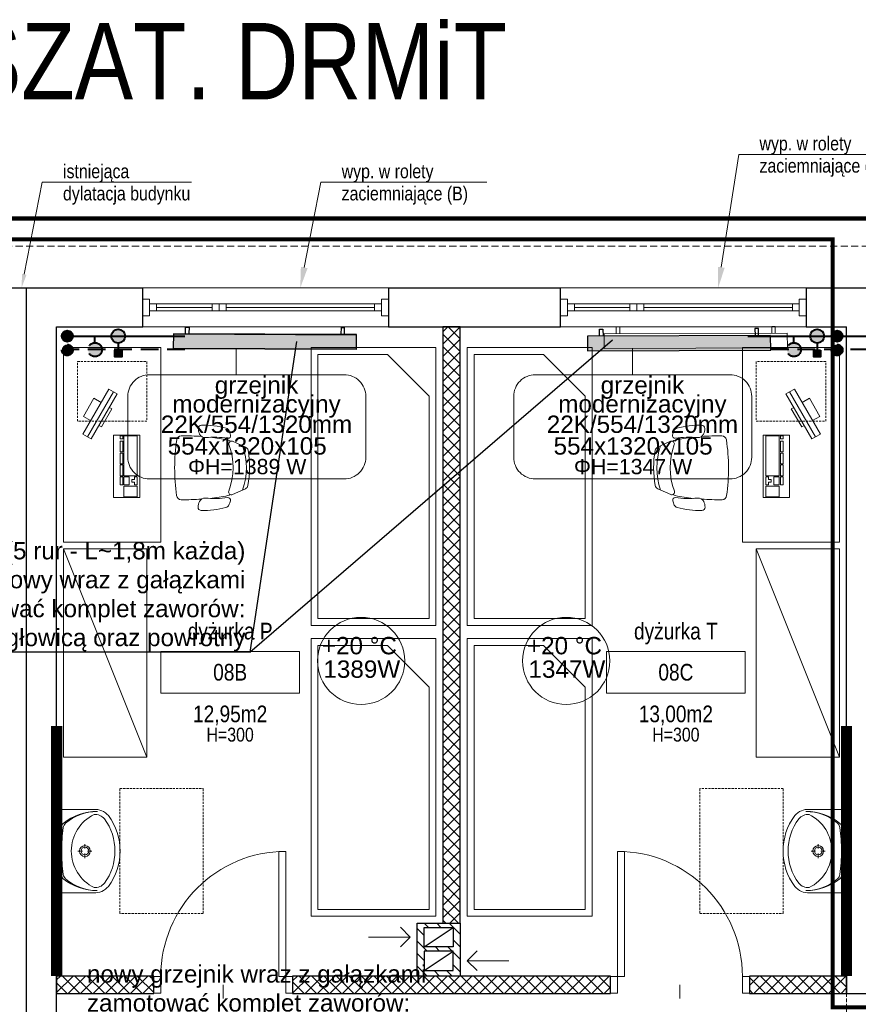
# Model space of a CAD drawing. Header units: millimetres. Extents: x 58673 to 77132, y 78327 to 116111.
# Tile 38 of 61: x 69257 to 69861, y 91465 to 92174. Entities that reach past the tile are written whole.
import ezdxf
from ezdxf import colors
from ezdxf.entities.mleader import LeaderData, LeaderLine
from ezdxf.enums import TextEntityAlignment as Align
from ezdxf.lldxf.tags import DXFTag
from ezdxf.math import Vec2, Vec3

# ---------------------------------------------------------------- set-up
doc = ezdxf.new("R2010")
doc.units = ezdxf.units.MM
doc.header["$MEASUREMENT"] = 0
for name, pattern in [('_xref_ACAD-LSN_dyspozytornia_PW_rzuty_14$0$DASHED', [19.05, 12.7, -6.35]), ('_xref_ACAD-LSN_dyspozytornia_PW_rzuty_14$0$HIDDEN2', [4.7625, 3.175, -1.5875]), ('DASHED', [19.05, 12.7, -6.35])]:
    doc.linetypes.add(name, pattern=pattern)
doc.layers.get('0').update_dxf_attribs({"lineweight": 9})
doc.layers.get('Defpoints').update_dxf_attribs({"lineweight": 9})
for name, color, linetype, lineweight in [('_xref_ACAD-LSN_dyspozytornia_PW_rzuty_14$0$A drzwi płytowe', 250, 'Continuous', 9), ('_xref_ACAD-LSN_dyspozytornia_PW_rzuty_14$0$A hatch', 250, 'Continuous', 5), ('_xref_ACAD-LSN_dyspozytornia_PW_rzuty_14$0$A hatch ściany', 250, 'Continuous', 9), ('_xref_ACAD-LSN_dyspozytornia_PW_rzuty_14$0$A okna wyposazenie', 250, 'Continuous', 9), ('_xref_ACAD-LSN_dyspozytornia_PW_rzuty_14$0$A okna zewnetrzne', 250, 'Continuous', 9), ('_xref_ACAD-LSN_dyspozytornia_PW_rzuty_14$0$A opis', 250, 'Continuous', 13), ('_xref_ACAD-LSN_dyspozytornia_PW_rzuty_14$0$A opis pom', 250, 'Continuous', 9), ('_xref_ACAD-LSN_dyspozytornia_PW_rzuty_14$0$A opis pom pow', 250, 'Continuous', 9), ('_xref_ACAD-LSN_dyspozytornia_PW_rzuty_14$0$A opis technologia', 250, 'Continuous', 13), ('_xref_ACAD-LSN_dyspozytornia_PW_rzuty_14$0$A widok wyżej', 250, '_xref_ACAD-LSN_dyspozytornia_PW_rzuty_14$0$DASHED', 9), ('_xref_ACAD-LSN_dyspozytornia_PW_rzuty_14$0$A wyposazenie meblowe', 250, 'Continuous', 9), ('_xref_ACAD-LSN_dyspozytornia_PW_rzuty_14$0$A wyposazenie sanitarne', 250, 'Continuous', 9), ('_xref_ACAD-LSN_dyspozytornia_PW_rzuty_14$0$A zakres', 250, 'Continuous', 13), ('_xref_ACAD-LSN_dyspozytornia_PW_rzuty_14$0$A-Wall', 250, 'Continuous', 25), ('_xref_ACAD-LSN_dyspozytornia_PW_rzuty_14$0$IS grzejniki', 8, 'Continuous', 9), ('_xref_ACAD-LSN_dyspozytornia_PW_rzuty_14$0$IS wentylacja kratki projektowane', 250, 'Continuous', 9), ('FL_co_powrót', 5, 'DASHED', 40), ('FL_co_zasilanie', 1, 'Continuous', 40), ('FL_opis_co', 7, 'Continuous', 25), ('xref', 8, 'Continuous', 9)]:
    doc.layers.add(name, color=color, linetype=linetype, lineweight=lineweight)
doc.layers.add('_xref_ACAD-LSN_dyspozytornia_PW_rzuty_14$0$A fartuchy', color=250, linetype='_xref_ACAD-LSN_dyspozytornia_PW_rzuty_14$0$HIDDEN2', lineweight=18, transparency=0.3)
doc.layers.add('IS_Grzejnik_etykieta', color=7, linetype='Continuous', lineweight=5, true_color=0x000000)
doc.layers.add('IS_Room (Automatic)', color=7, linetype='Continuous', lineweight=5, true_color=0x000000)
doc.layers.add('IS_Grzejniki_Plan_rzut', color=7, linetype='SOLID', true_color=0x000000)
doc.styles.add('_xref_ACAD-LSN_dyspozytornia_PW_rzuty_14$0$Standard', font='ARIALN.TTF')
doc.styles.add('_xref_ACAD-LSN_dyspozytornia_PW_rzuty_14$0$STYL ASA', font='ARIALN.TTF')
doc.styles.add('Arial_____', font='arial.ttf')
doc.styles.get("Standard").update_dxf_attribs({"font": 'arial.ttf'})
tags = doc.linetypes.add('SOLID', pattern=[10, 10, 0]).pattern_tags.tags
tags[6:7] = [DXFTag(74, 4), DXFTag(75, 0), DXFTag(340, '0'), DXFTag(46, 0.0), DXFTag(50, 0.0), DXFTag(44, 0.0), DXFTag(45, 0.0)]
tags[4:5] = [DXFTag(74, 4), DXFTag(75, 0), DXFTag(340, '0'), DXFTag(46, 0.0), DXFTag(50, 0.0), DXFTag(44, 0.0), DXFTag(45, 0.0)]
doc.dimstyles.get("Standard").update_dxf_attribs({"dimtxt": 0.18, "dimasz": 0.18, "dimexe": 0.18, "dimexo": 0.0625, "dimgap": 0.09, "dimtad": 0, "dimtih": 1, "dimtoh": 1, "dimdec": 4, "dimzin": 0, "dimdsep": 46, "dimtxsty": 'Standard', "dimcen": 0.09, "dimadec": 0, "dimazin": 0, "dimtfac": 1, "dimtdec": 4, "dimtofl": 0, "dimtmove": 0, "dimatfit": 3, "dimfxl": 1, "dimtolj": 1, "dimtzin": 0, "dimarcsym": 0})

# ---------------------------------------------------------------- blocks, each defined once
blk = doc.blocks.new('_xref_ACAD-LSN_dyspozytornia_PW_rzuty_14$0$szafa')
at = {"color": 0, "linetype": 'ByBlock', "lineweight": -2, "ltscale": 0.5}
blk.add_lwpolyline([(-0.5, -0.5), (0.5, -0.5), (0.5, 0.5), (-0.5, 0.5)], close=True, dxfattribs=at)
blk.add_lwpolyline([(-0.5, 0.5), (0.5, -0.5)], dxfattribs=at)
blk = doc.blocks.new('_xref_ACAD-LSN_dyspozytornia_PW_rzuty_14$0$A$C5AF85C83')
for points in [[(-9, -18.7), (-5, -18.7), (-5, 18.7), (-9, 18.7)], [(-5, -18.7), (-2, -18.7), (-2, 18.7), (-5, 18.7)]]:
    blk.add_lwpolyline(points, close=True)
for points in [[(-9, 7.5), (-15, 7.5), (-15, -7.5), (-9, -7.5)], [(-2, -7.5), (0, -7.5), (0, 7.5), (-2, 7.5)]]:
    blk.add_lwpolyline(points)
blk = doc.blocks.new('_xref_ACAD-LSN_dyspozytornia_PW_rzuty_14$0$kbd')
for points in [[(-22.5, 19), (22.5, 19), (22.5, 0), (-22.5, 0)], [(-21.9, 14.25), (-19.9, 14.25), (-19.9, 12.35), (-21.9, 12.35)], [(-18.1, 14.25), (-10.4, 14.25), (-10.4, 12.35), (-18.1, 12.35)], [(-9.55, 14.25), (-1.85, 14.25), (-1.85, 12.35), (-9.55, 12.35)], [(-1, 14.25), (6.7, 14.25), (6.7, 12.35), (-1, 12.35)], [(7.55, 12.35), (13.35, 12.35), (13.35, 14.25), (7.55, 14.25)], [(-21.9, 2), (6.7, 2), (6.7, 11.5), (-21.9, 11.5)], [(7.55, 7.7), (13.35, 7.7), (13.35, 11.5), (7.55, 11.5)], [(14.2, 2), (21.9, 2), (21.9, 11.5), (14.2, 11.5)], [(13.35, 3.9), (11.45, 3.9), (11.45, 5.8), (9.45, 5.8), (9.45, 3.9), (7.55, 3.9), (7.55, 2), (13.35, 2)]]:
    blk.add_lwpolyline(points, close=True)
blk = doc.blocks.new('_xref_ACAD-LSN_dyspozytornia_PW_rzuty_14$0$komputer')
at = {"rotation": 299.9999999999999}
blk.add_blockref('_xref_ACAD-LSN_dyspozytornia_PW_rzuty_14$0$A$C5AF85C83', (-19.5, 39), dxfattribs=at)
blk.add_blockref('_xref_ACAD-LSN_dyspozytornia_PW_rzuty_14$0$kbd', (15.5, 15))
blk = doc.blocks.new('_xref_ACAD-LSN_dyspozytornia_PW_rzuty_14$0$fotel biurowy')
for points in [[(-19.2, 41.72), (-14.99, 51.04, -0.247002), (-12.71, 52.82, -0.090114), (12.71, 52.82, -0.247002), (14.99, 51.04), (19.2, 41.72, -0.665339), (16.75, 39.08, 0.178272), (-16.75, 39.08, -0.665339)], [(-21.41, 38.3), (-21.41, 38.3, 0.535931), (-23.68, 40.26), (-23.68, 40.26, 0.040682), (-26.77, 39.12), (-26.77, 39.12, 0.221435), (-28.51, 37.05), (-28.51, 37.05, 0.071017), (-30.71, 19.27, 0.414285), (-28.31, 16.97), (-28.31, 16.97, 0.104379), (-24.31, 17.89), (-24.31, 17.89, 0.31356), (-21.78, 22.23), (-21.78, 22.23, -0.051314)], [(28.31, 16.97), (28.31, 16.97, 0.414285), (30.71, 19.27), (30.71, 19.27, 0.071017), (28.51, 37.05), (28.51, 37.05, 0.221435), (26.77, 39.12), (26.77, 39.12, 0.040682), (23.68, 40.26), (23.68, 40.26, 0.535931), (21.41, 38.3), (21.41, 38.3, -0.051314), (21.78, 22.23, 0.31356), (24.31, 17.89), (24.31, 17.89, 0.104379)]]:
    blk.add_lwpolyline(points, format="xyb", close=True)
for points in [[(-15.94, 48.95, -0.169311), (15.94, 48.95)], [(-21.98, 25.59, -0.020348), (-19.98, 38.43), (-19.98, 38.43, -0.122988), (-19.2, 40.1)], [(19.2, 40.1, -0.122988), (19.98, 38.43), (19.98, 38.43, -0.020348), (21.98, 25.59)], [(22.56, 19.36, -0.022893), (22.98, 4.74), (22.98, 4.74, -0.368026), (20.06, 1.44), (20.06, 1.44, -0.07155), (-20.06, 1.44), (-20.06, 1.44, -0.368026), (-22.98, 4.74), (-22.98, 4.74, -0.022893), (-22.56, 19.36, -0.022893)]]:
    blk.add_lwpolyline(points, format="xyb")
blk = doc.blocks.new('_xref_ACAD-LSN_dyspozytornia_PW_rzuty_14$0$bed 100')
for points in [[(-200, -45.5), (0, -45.5), (0, 44.5), (-200, 44.5)], [(-195, -40.5), (-35, -40.5), (-5, -10.5), (-5, 39.5), (-195, 39.5)]]:
    blk.add_lwpolyline(points, close=True)
blk = doc.blocks.new('_xref_ACAD-LSN_dyspozytornia_PW_rzuty_14$0$umywalka 60x45')
at = {"color": 0, "lineweight": -2, "ltscale": 0.15}
for p, q in [((-30, 0), (30, 0)), ((-30, 0), (-30, -26.7)), ((9.45, 0), (-9.45, 0)), ((30, 0), (30, -26.7)), ((-1.86, -20.37), (-5.07, -20.37)), ((-0.01, -15.32), (-0.01, -18.52)), ((5.04, -20.37), (1.84, -20.37)), ((-0.01, -22.22), (-0.01, -25.42))]:
    blk.add_line(p, q, dxfattribs=at)
at = {"ltscale": 0.15}
blk.add_lwpolyline([(-26.31, -26.95, 0.236063), (-23.21, -34.38, 0.329715), (23.21, -34.38, 0.236063), (26.31, -26.95, 0.623035)], format="xyb", close=True, dxfattribs=at)
blk.add_lwpolyline([(-30, -26.7, 0.239105), (-25.52, -37.28, 0.331406), (25.52, -37.28, 0.239105), (30, -26.7)], format="xyb", dxfattribs=at)
at = {"color": 0, "lineweight": -2, "ltscale": 0.15}
for radius in [3.89, 2.78]:
    blk.add_circle((-0.01, -20.37), radius, dxfattribs=at)
for centre, radius, start, end in [((9.28, -28.68), 37.74, 140.66478, 180.90725), ((5.44, -28.88), 33.9, 138.52449, 180.67671), ((-16.21, -9.73), 5, 97.83045, 138.52449), ((-16.04, -7.93), 5, 102.69402, 140.66478), ((-0.64, -76.32), 75.1, 89.48972, 102.69402), ((0.57, -131.79), 128.2, 90.24498, 97.83045), ((0.57, -76.32), 75.1, 77.22851, 90.43281), ((-0.72, -131.79), 128.2, 82.09208, 89.67755), ((16.23, -9.76), 5, 41.39803, 82.09208), ((16.06, -7.95), 5, 39.25775, 77.22851), ((-9.28, -28.67), 37.74, 359.01528, 39.25775), ((-5.45, -28.87), 33.9, 359.24582, 41.39804)]:
    blk.add_arc(centre, radius, start, end, dxfattribs=at)
at = {"layer": 'Defpoints', "linetype": '_xref_ACAD-LSN_dyspozytornia_PW_rzuty_14$0$HIDDEN2', "ltscale": 0.5}
blk.add_lwpolyline([(-45, -45.56), (45, -45.56), (45, -105.56), (-45, -105.56)], close=True, dxfattribs=at)
blk = doc.blocks.new('_xref_ACAD-LSN_dyspozytornia_PW_rzuty_14$0$blok do okna')
for points in [[(28.5, 2.5), (33.5, 2.5), (33.5, -2.5), (28.5, -2.5)], [(33.5, 2.5), (38.5, 2.5), (38.5, -2.5), (33.5, -2.5)]]:
    blk.add_lwpolyline(points, close=True)
for points in [[(-78.5, 0), (28.5, 0)], [(38.5, 0), (78.5, 0)]]:
    blk.add_lwpolyline(points)
blk = doc.blocks.new('_xref_ACAD-LSN_dyspozytornia_PW_rzuty_14$0$środek')
blk.add_line((0, 0), (0, -10))
blk = doc.blocks.new('_xref_ACAD-LSN_dyspozytornia_PW_rzuty_14$0$tag wn')
blk.add_lwpolyline([(-25, -7.5), (25, -7.5), (25, 7.5), (-25, 7.5)], close=True)
at = {"style": '_xref_ACAD-LSN_dyspozytornia_PW_rzuty_14$0$STYL ASA'}
blk.add_attdef('ROOM:NO', text='', height=6, dxfattribs=at).set_placement((0, 0), align=Align.MIDDLE_CENTER)
at = {"layer": '_xref_ACAD-LSN_dyspozytornia_PW_rzuty_14$0$A opis pom pow', "style": '_xref_ACAD-LSN_dyspozytornia_PW_rzuty_14$0$STYL ASA'}
blk.add_attdef('ROOM:AREA', text='', height=6, dxfattribs=at).set_placement((0, -15), align=Align.MIDDLE_CENTER)
blk = doc.blocks.new('zawór ts')
h = blk.add_hatch(color=256)
h.paths.add_polyline_path([(5, 0, 1), (-5, 0)])
edge = h.paths.add_edge_path()
edge.add_spline(control_points=[(-3.23, -3.82), (-1.08, -3.82), (1.08, -3.82), (3.23, -3.82)], knot_values=[0.691218, 0.691218, 0.691218, 0.691218, 0.820959, 0.820959, 0.820959, 0.820959], degree=3, periodic=0)
edge.add_arc((0, 0), 5, 310.18586, 360)
edge.add_line((5, 0), (-5, 0))
edge.add_arc((0, 0), 5, 180, 229.81414)
edge = h.paths.add_edge_path()
edge.add_spline(control_points=[(3.23, -3.82), (1.08, -3.82), (-1.08, -3.82), (-3.23, -3.82)], knot_values=[0.691218, 0.691218, 0.691218, 0.691218, 0.820959, 0.820959, 0.820959, 0.820959], degree=3, periodic=0)
edge.add_arc((0, 0), 5, 229.81414, 270)
edge.add_arc((0, 0), 5, 270, 310.18586)
blk.add_hatch(color=256).paths.add_polyline_path([(2.5, -15), (2.5, -10), (-2.5, -10), (-2.5, -15)])
at = {"linetype": 'ByBlock', "lineweight": -2}
blk.add_lwpolyline([(2.5, -10), (2.5, -15), (-2.5, -15), (-2.5, -10)], close=True, dxfattribs=at)
blk.add_polyline3d([(0, -5, 0), (0, -10, 0)], dxfattribs=at)
blk.add_circle((0, 0), 5, dxfattribs=at)
blk = doc.blocks.new('zawór p')
at = {"linetype": 'ByBlock', "lineweight": -2}
h = blk.add_hatch(color=256, dxfattribs=at)
h.paths.add_polyline_path([(-4.93, 0.83), (4.93, 0.83, 0.366406), (0, 5, 0.366406)])
h.paths.add_polyline_path([(4.98, -0.42), (-4.98, -0.42, 0.919375)])
h.paths.add_polyline_path([(5, 0, 0.041508), (4.93, 0.83), (-4.93, 0.83, 0.062557), (-4.98, -0.42), (4.98, -0.42, 0.020994)])
blk.add_polyline3d([(0, 5, 0), (0, 10, 0)], dxfattribs=at)
blk.add_circle((0, 0), 5, dxfattribs=at)
blk = doc.blocks.new('_xref_ACAD-LSN_dyspozytornia_PW_rzuty_14')
at = {"layer": '_xref_ACAD-LSN_dyspozytornia_PW_rzuty_14$0$A hatch', "linetype": 'Continuous', "lineweight": 5}
h = blk.add_hatch(dxfattribs=at)
h.set_pattern_fill('ANSI31', color=256, scale=2, angle=-90, style=0)
h.set_pattern_definition([(315, (-23101.594, 160052.856), (4.49012806, 4.49012806), [])])
h.paths.add_polyline_path([(69574.43, 91485.72), (69574.43, 91523.72), (69543.43, 91523.72), (69543.43, 91485.72)])
h.paths.add_polyline_path([(69569.43, 91503.72), (69569.43, 91489.72), (69548.43, 91489.72), (69548.43, 91503.72)], flags=16)
h.paths.add_polyline_path([(69569.43, 91506.72), (69548.43, 91506.72), (69548.43, 91520.72), (69569.43, 91520.72)], flags=16)
at = {"layer": '_xref_ACAD-LSN_dyspozytornia_PW_rzuty_14$0$A hatch ściany', "linetype": 'Continuous', "lineweight": 9}
h = blk.add_hatch(dxfattribs=at)
h.set_pattern_fill('ANSI37', color=256, scale=2, style=0)
h.set_pattern_definition([(45, (0, 0), (-4.49012806, 4.49012806), []), (135, (0, 0), (-4.49012806, -4.49012806), [])])
h.paths.add_polyline_path([(69561.93, 91523.72), (69574.43, 91523.72), (69574.43, 91953.22), (69561.93, 91953.22)], flags=0)
h = blk.add_hatch(dxfattribs=at)
h.set_pattern_fill('ANSI37', color=256, scale=2, style=0)
h.set_pattern_definition([(45, (0, 0), (-4.49012806, 4.49012806), []), (135, (0, 0), (-4.49012806, -4.49012806), [])])
h.paths.add_polyline_path([(69353.68, 91473.22), (69353.68, 91485.72), (69283.68, 91485.72), (69283.68, 91473.22)], flags=0)
h.paths.add_polyline_path([(69453.68, 91485.72), (69453.68, 91473.22), (69682.68, 91473.22), (69682.68, 91485.72)], flags=0)
h.paths.add_polyline_path([(69782.68, 91485.72), (69782.68, 91473.22), (69852.68, 91473.22), (69852.68, 91485.72)], flags=0)
h.paths.add_polyline_path([(68843.68, 91485.72), (68843.68, 91473.22), (69056.68, 91473.22), (69056.68, 91485.72)], flags=0)
h.paths.add_polyline_path([(69156.68, 91485.72), (69156.68, 91473.22), (69226.68, 91473.22), (69226.68, 91485.72)], flags=0)
h.paths.add_polyline_path([(68735.68, 91473.22), (68743.68, 91485.72), (68668.68, 91485.72), (68668.68, 91473.22)], flags=0)
at = {"layer": '_xref_ACAD-LSN_dyspozytornia_PW_rzuty_14$0$A drzwi płytowe', "linetype": 'Continuous', "lineweight": 9}
for points in [[(69448.68, 91485.47), (69443.68, 91485.47), (69443.68, 91575.47), (69448.68, 91575.47)], [(69687.68, 91485.47), (69692.68, 91485.47), (69692.68, 91575.47), (69687.68, 91575.47)]]:
    blk.add_lwpolyline(points, close=True, dxfattribs=at)
at = {"layer": '_xref_ACAD-LSN_dyspozytornia_PW_rzuty_14$0$A drzwi płytowe', "linetype": 'Continuous', "lineweight": 9, "ltscale": 0.2}
for points in [[(69358.68, 91473.47), (69353.68, 91473.47), (69353.68, 91485.47), (69358.68, 91485.47)], [(69448.68, 91473.47), (69453.68, 91473.47), (69453.68, 91485.47), (69448.68, 91485.47)], [(69687.68, 91473.47), (69682.68, 91473.47), (69682.68, 91485.47), (69687.68, 91485.47)], [(69777.68, 91473.47), (69782.68, 91473.47), (69782.68, 91485.47), (69777.68, 91485.47)]]:
    blk.add_lwpolyline(points, close=True, dxfattribs=at)
at = {"layer": '_xref_ACAD-LSN_dyspozytornia_PW_rzuty_14$0$A drzwi płytowe', "linetype": 'Continuous', "lineweight": 9, "ltscale": 0.2, "extrusion": (0, 0, -1)}
blk.add_arc((-69448.68, 91485.47), 90, 0, 90, dxfattribs=at)
at = {"layer": '_xref_ACAD-LSN_dyspozytornia_PW_rzuty_14$0$A drzwi płytowe', "linetype": 'Continuous', "lineweight": 9, "ltscale": 0.2}
blk.add_arc((69687.68, 91485.47), 90, 0, 90, dxfattribs=at)
at = {"layer": '_xref_ACAD-LSN_dyspozytornia_PW_rzuty_14$0$A fartuchy', "ltscale": 1.25, "const_width": 8}
for points in [[(69283.68, 91485.72), (69283.68, 91665.72)], [(69852.68, 91485.72), (69852.68, 91665.72)]]:
    blk.add_lwpolyline(points, dxfattribs=at)
at = {"layer": '_xref_ACAD-LSN_dyspozytornia_PW_rzuty_14$0$A okna zewnetrzne', "linetype": 'Continuous', "lineweight": 9}
for p, q in [((69522.68, 91981.22), (69345.68, 91981.22)), ((69823.68, 91981.22), (69646.68, 91981.22)), ((69355.68, 91964.72), (69355.68, 91969.72)), ((69512.68, 91964.72), (69512.68, 91969.72)), ((69656.68, 91964.72), (69656.68, 91969.72)), ((69813.68, 91964.72), (69813.68, 91969.72)), ((69522.68, 91953.22), (69345.68, 91953.22)), ((69823.68, 91953.22), (69646.68, 91953.22))]:
    blk.add_line(p, q, dxfattribs=at)
for points in [[(69350.68, 91973.22), (69345.68, 91973.22), (69345.68, 91961.22), (69350.68, 91961.22)], [(69517.68, 91964.72), (69517.68, 91969.72), (69350.68, 91969.72), (69350.68, 91964.72)], [(69517.68, 91973.22), (69522.68, 91973.22), (69522.68, 91961.22), (69517.68, 91961.22)], [(69651.68, 91973.22), (69646.68, 91973.22), (69646.68, 91961.22), (69651.68, 91961.22)], [(69818.68, 91964.72), (69818.68, 91969.72), (69651.68, 91969.72), (69651.68, 91964.72)], [(69818.68, 91973.22), (69823.68, 91973.22), (69823.68, 91961.22), (69818.68, 91961.22)]]:
    blk.add_lwpolyline(points, close=True, dxfattribs=at)
at = {"layer": '_xref_ACAD-LSN_dyspozytornia_PW_rzuty_14$0$A widok wyżej', "linetype": '_xref_ACAD-LSN_dyspozytornia_PW_rzuty_14$0$DASHED', "lineweight": 9, "ltscale": 0.2}
for p, q in [((69522.68, 91981.22), (69345.68, 91981.22)), ((69823.68, 91981.22), (69646.68, 91981.22)), ((69345.68, 91953.22), (69522.68, 91953.22)), ((69646.68, 91953.22), (69823.68, 91953.22)), ((69852.68, 91473.22), (69852.68, 91270.22))]:
    blk.add_line(p, q, dxfattribs=at)
at = {"layer": '_xref_ACAD-LSN_dyspozytornia_PW_rzuty_14$0$A widok wyżej', "ltscale": 0.4}
blk.add_lwpolyline([(65352.68, 92011.22), (72855.68, 92011.22)], dxfattribs=at)
at = {"layer": '_xref_ACAD-LSN_dyspozytornia_PW_rzuty_14$0$A wyposazenie meblowe'}
for points in [[(69288.68, 91798.22), (69288.68, 91938.22), (69358.68, 91938.22), (69358.68, 91798.22)], [(69847.68, 91798.22), (69847.68, 91938.22), (69777.68, 91938.22), (69777.68, 91798.22)]]:
    blk.add_lwpolyline(points, close=True, dxfattribs=at)
at = {"layer": '_xref_ACAD-LSN_dyspozytornia_PW_rzuty_14$0$A wyposazenie meblowe', "linetype": '_xref_ACAD-LSN_dyspozytornia_PW_rzuty_14$0$HIDDEN2', "ltscale": 0.5}
for points in [[(69348.68, 91928.22), (69348.68, 91885.22), (69298.68, 91885.22), (69298.68, 91928.22)], [(69787.68, 91928.22), (69787.68, 91885.22), (69837.68, 91885.22), (69837.68, 91928.22)]]:
    blk.add_lwpolyline(points, close=True, dxfattribs=at)
at = {"layer": '_xref_ACAD-LSN_dyspozytornia_PW_rzuty_14$0$A zakres', "linetype": '_xref_ACAD-LSN_dyspozytornia_PW_rzuty_14$0$DASHED', "transparency": 33554623, "const_width": 3}
for points in [[(67446.18, 92031.22), (67446.18, 90639.22), (72869.68, 90639.22), (72869.68, 92031.22)], [(68277.93, 92016.22), (68277.93, 91474.47), (68277.93, 91474.47), (68277.93, 91223.47), (68661.68, 91223.47), (68661.68, 90654.22), (70445.68, 90654.22), (70445.68, 91263.97), (70078.68, 91263.97), (70078.68, 91463.22), (69842.68, 91463.22), (69842.68, 92016.22)]]:
    blk.add_lwpolyline(points, close=True, dxfattribs=at)
at = {"layer": '_xref_ACAD-LSN_dyspozytornia_PW_rzuty_14$0$A-Wall', "linetype": 'Continuous', "lineweight": 25}
for p, q in [((69184.68, 91981.22), (69345.68, 91981.22)), ((69345.68, 91953.22), (69345.68, 91981.22)), ((69522.68, 91981.22), (69646.68, 91981.22)), ((69522.68, 91981.22), (69522.68, 91953.22)), ((69646.68, 91953.22), (69646.68, 91981.22)), ((69823.68, 91981.22), (69939.68, 91981.22)), ((69823.68, 91981.22), (69823.68, 91953.22)), ((69283.68, 91953.22), (69345.68, 91953.22)), ((69283.68, 91485.72), (69283.68, 91953.22)), ((69522.68, 91953.22), (69561.93, 91953.22)), ((69561.93, 91953.22), (69574.43, 91953.22)), ((69574.43, 91953.22), (69561.93, 91953.22)), ((69561.93, 91953.22), (69561.93, 91523.72)), ((69574.43, 91953.22), (69646.68, 91953.22)), ((69574.43, 91523.72), (69574.43, 91953.22)), ((69823.68, 91953.22), (69852.68, 91953.22)), ((69852.68, 91485.72), (69852.68, 91953.22)), ((69561.93, 91523.72), (69574.43, 91523.72)), ((69283.68, 91473.22), (69283.68, 91485.72)), ((69283.68, 91485.72), (69283.68, 91473.22)), ((69353.68, 91485.72), (69283.68, 91485.72)), ((69353.68, 91473.22), (69353.68, 91485.72)), ((69453.68, 91485.72), (69453.68, 91473.22)), ((69682.68, 91485.72), (69453.68, 91485.72)), ((69682.68, 91473.22), (69682.68, 91485.72)), ((69782.68, 91485.72), (69782.68, 91473.22)), ((69852.68, 91485.72), (69782.68, 91485.72)), ((69852.68, 91485.72), (69852.68, 91473.22)), ((69852.68, 91473.22), (69852.68, 91485.72)), ((69283.68, 91431.72), (69283.68, 91473.22)), ((69283.68, 91473.22), (69353.68, 91473.22)), ((69453.68, 91473.22), (69682.68, 91473.22)), ((69782.68, 91473.22), (69852.68, 91473.22)), ((69852.68, 91473.22), (69878.68, 91473.22))]:
    blk.add_line(p, q, dxfattribs=at)
at = {"layer": '_xref_ACAD-LSN_dyspozytornia_PW_rzuty_14$0$A-Wall'}
blk.add_lwpolyline([(69261.68, 91981.22), (69261.68, 91431.72)], dxfattribs=at)
at = {"layer": '_xref_ACAD-LSN_dyspozytornia_PW_rzuty_14$0$A-Wall', "linetype": 'Continuous', "lineweight": 25}
for points in [[(69574.43, 91523.72), (69574.43, 91485.72), (69543.43, 91485.72), (69543.43, 91523.72)], [(69569.43, 91506.72), (69548.43, 91506.72), (69548.43, 91520.72), (69569.43, 91520.72)], [(69548.43, 91503.72), (69548.43, 91489.72), (69569.43, 91489.72), (69569.43, 91503.72)]]:
    blk.add_lwpolyline(points, close=True, dxfattribs=at)
for points in [[(69548.43, 91506.72), (69569.43, 91520.72)], [(69548.43, 91489.72), (69569.43, 91503.72)]]:
    blk.add_lwpolyline(points, dxfattribs=at)
at = {"layer": '_xref_ACAD-LSN_dyspozytornia_PW_rzuty_14$0$IS grzejniki'}
for p, q in [((69367.76, 91947.81), (69367.72, 91937.31)), ((69499.76, 91947.31), (69367.76, 91947.81)), ((69376.51, 91947.77), (69376.53, 91952.77)), ((69376.53, 91952.77), (69379.03, 91952.76)), ((69379.03, 91952.76), (69379.01, 91947.76)), ((69488.53, 91952.36), (69488.51, 91947.36)), ((69491.03, 91952.35), (69488.53, 91952.36)), ((69491.01, 91947.35), (69491.03, 91952.35)), ((69499.72, 91936.81), (69499.76, 91947.31)), ((69810.04, 91948.56), (69678.04, 91948.05)), ((69678.04, 91948.05), (69678.08, 91937.55)), ((69686.77, 91953.08), (69689.27, 91953.09)), ((69686.79, 91948.08), (69686.77, 91953.08)), ((69689.27, 91953.09), (69689.29, 91948.09)), ((69801.27, 91953.53), (69798.77, 91953.52)), ((69798.77, 91953.52), (69798.79, 91948.52)), ((69801.29, 91948.53), (69801.27, 91953.53)), ((69810.08, 91938.06), (69810.04, 91948.56)), ((69367.72, 91937.31), (69499.72, 91936.81)), ((69678.08, 91937.55), (69810.08, 91938.06))]:
    blk.add_line(p, q, dxfattribs=at)
at = {"layer": '_xref_ACAD-LSN_dyspozytornia_PW_rzuty_14$0$IS wentylacja kratki projektowane'}
for points in [[(69531.36, 91520.79), (69538.43, 91513.72), (69531.36, 91506.65)], [(69538.43, 91513.72), (69508.43, 91513.72)], [(69586.51, 91503.79), (69579.43, 91496.72), (69586.51, 91489.65)], [(69579.43, 91496.72), (69609.43, 91496.72)]]:
    blk.add_lwpolyline(points, dxfattribs=at)
at = {"layer": '_xref_ACAD-LSN_dyspozytornia_PW_rzuty_14$0$A drzwi płytowe', "linetype": 'Continuous', "lineweight": 9, "ltscale": 0.2, "extrusion": (0, 0, -1), "zscale": -1}
blk.add_blockref('_xref_ACAD-LSN_dyspozytornia_PW_rzuty_14$0$środek', (-69403.68, 91479.47), dxfattribs=at)
at = {"layer": '_xref_ACAD-LSN_dyspozytornia_PW_rzuty_14$0$A drzwi płytowe', "linetype": 'Continuous', "lineweight": 9, "ltscale": 0.2}
blk.add_blockref('_xref_ACAD-LSN_dyspozytornia_PW_rzuty_14$0$środek', (69732.68, 91479.47), dxfattribs=at)
at = {"layer": '_xref_ACAD-LSN_dyspozytornia_PW_rzuty_14$0$A okna zewnetrzne', "linetype": 'Continuous', "lineweight": 9, "rotation": 180}
for p in [(69434.18, 91967.22), (69735.18, 91967.22)]:
    blk.add_blockref('_xref_ACAD-LSN_dyspozytornia_PW_rzuty_14$0$blok do okna', p, dxfattribs=at)
at = {"layer": '_xref_ACAD-LSN_dyspozytornia_PW_rzuty_14$0$A opis pom', "linetype": 'Continuous', "lineweight": 9, "xscale": 2, "yscale": 2, "zscale": 2}
for p, values in [((69408.67, 91704.47), {'ROOM:NO': '08B', 'ROOM:AREA': '12,95m2'}), ((69729.76, 91704.47), {'ROOM:NO': '08C', 'ROOM:AREA': '13,00m2'})]:
    blk.add_blockref('_xref_ACAD-LSN_dyspozytornia_PW_rzuty_14$0$tag wn', p, dxfattribs=at).add_auto_attribs(values)
at = {"layer": '_xref_ACAD-LSN_dyspozytornia_PW_rzuty_14$0$A wyposazenie meblowe'}
for name, p, rotation in [('_xref_ACAD-LSN_dyspozytornia_PW_rzuty_14$0$bed 100', (69511.43, 91938.22), 90.00000000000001), ('_xref_ACAD-LSN_dyspozytornia_PW_rzuty_14$0$bed 100', (69623.93, 91938.22), 90.00000000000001), ('_xref_ACAD-LSN_dyspozytornia_PW_rzuty_14$0$komputer', (69777.68, 91868.22), 270), ('_xref_ACAD-LSN_dyspozytornia_PW_rzuty_14$0$fotel biurowy', (69368.68, 91851.72), 269.8370572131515), ('_xref_ACAD-LSN_dyspozytornia_PW_rzuty_14$0$bed 100', (69511.43, 91728.72), 90.00000000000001), ('_xref_ACAD-LSN_dyspozytornia_PW_rzuty_14$0$bed 100', (69623.93, 91728.72), 90.00000000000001)]:
    blk.add_blockref(name, p, dxfattribs=dict(at, rotation=rotation))
at = {"layer": '_xref_ACAD-LSN_dyspozytornia_PW_rzuty_14$0$A wyposazenie meblowe', "xscale": -1}
for name, p, rotation in [('_xref_ACAD-LSN_dyspozytornia_PW_rzuty_14$0$komputer', (69358.68, 91868.22), 90), ('_xref_ACAD-LSN_dyspozytornia_PW_rzuty_14$0$fotel biurowy', (69767.68, 91851.72), 90.16294278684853)]:
    blk.add_blockref(name, p, dxfattribs=dict(at, rotation=rotation))
at = {"layer": '_xref_ACAD-LSN_dyspozytornia_PW_rzuty_14$0$A wyposazenie meblowe', "xscale": -150, "yscale": 60, "rotation": 90}
for p in [(69318.68, 91718.22), (69817.68, 91718.22)]:
    blk.add_blockref('_xref_ACAD-LSN_dyspozytornia_PW_rzuty_14$0$szafa', p, dxfattribs=at)
at = {"layer": '_xref_ACAD-LSN_dyspozytornia_PW_rzuty_14$0$A wyposazenie sanitarne', "rotation": 90}
blk.add_blockref('_xref_ACAD-LSN_dyspozytornia_PW_rzuty_14$0$umywalka 60x45', (69283.68, 91575.72), dxfattribs=at)
at = {"layer": '_xref_ACAD-LSN_dyspozytornia_PW_rzuty_14$0$A wyposazenie sanitarne', "xscale": -1, "rotation": 270}
blk.add_blockref('_xref_ACAD-LSN_dyspozytornia_PW_rzuty_14$0$umywalka 60x45', (69852.68, 91575.72), dxfattribs=at)
at = {"layer": '_xref_ACAD-LSN_dyspozytornia_PW_rzuty_14$0$A opis', "linetype": 'Continuous', "lineweight": 9, "char_height": 10, "attachment_point": 5, "style": '_xref_ACAD-LSN_dyspozytornia_PW_rzuty_14$0$Standard'}
for insert in [(69408.67, 91659.47), (69729.76, 91659.47)]:
    blk.add_mtext_dynamic_manual_height_columns('\\A1;\\pxqc;H=300', width=72.7481, gutter_width=1, heights=[0], dxfattribs=dict(at, insert=insert))
at = {"layer": '_xref_ACAD-LSN_dyspozytornia_PW_rzuty_14$0$A opis technologia', "char_height": 12, "attachment_point": 8, "style": '_xref_ACAD-LSN_dyspozytornia_PW_rzuty_14$0$STYL ASA'}
for s, insert in [('dyżurka P', (69408.67, 91724.47)), ('dyżurka T', (69729.76, 91724.47))]:
    blk.add_mtext_dynamic_manual_height_columns(s, width=187.6495, gutter_width=1, heights=[0], dxfattribs=dict(at, insert=insert))
at = {"layer": '_xref_ACAD-LSN_dyspozytornia_PW_rzuty_14$0$A zakres', "linetype": '_xref_ACAD-LSN_dyspozytornia_PW_rzuty_14$0$DASHED', "transparency": 33554623, "insert": (68666.68, 92116.22), "char_height": 55, "attachment_point": 7, "style": '_xref_ACAD-LSN_dyspozytornia_PW_rzuty_14$0$STYL ASA'}
blk.add_mtext_dynamic_manual_height_columns('\\pxql;STREFA SOCJAL.-SZAT. DRMiT', width=1129.6183, gutter_width=1, heights=[0], dxfattribs=at)
at = {"layer": '_xref_ACAD-LSN_dyspozytornia_PW_rzuty_14$0$A okna wyposazenie', "linetype": 'Continuous', "lineweight": 9}
ml = blk.add_multileader_mtext('Standard', dxfattribs=at)
ml.set_content('wyp. w rolety zaciemniające (B)', color=256, style='_xref_ACAD-LSN_dyspozytornia_PW_rzuty_14$0$STYL ASA')
ml.set_leader_properties()
ml.build(insert=Vec2(0, 0))
ml.multileader.update_dxf_attribs({"text_left_attachment_type": 6, "text_right_attachment_type": 6, "dogleg_length": 3, "arrow_head_size": 15})
ctx = ml.context
ctx.base_point, ctx.char_height, ctx.arrow_head_size, ctx.landing_gap_size, ctx.plane_origin = Vec3(69780, 92077.3), 10, 15, 10, Vec3(69495.81, 92550.69)
ctx.left_attachment, ctx.right_attachment = 6, 6
notes = []
notes.append((ctx, [(0, (1, 1, 0), (69775.01, 92077.31), (1, 0), 4.99, [(0, [(69760.18, 91981.22)], 0, [])])]))
ctx.mtext.insert, ctx.mtext.width, ctx.mtext.line_spacing_factor, ctx.mtext.flow_direction = Vec3(69790, 92090.24), 103.629, 0.96, 5
ml = blk.add_multileader_mtext('Standard', dxfattribs=at)
ml.set_content('wyp. w rolety zaciemniające (B)', color=256, style='_xref_ACAD-LSN_dyspozytornia_PW_rzuty_14$0$STYL ASA')
ml.set_leader_properties()
ml.build(insert=Vec2(0, 0))
ml.multileader.update_dxf_attribs({"text_left_attachment_type": 6, "text_right_attachment_type": 6, "dogleg_length": 3, "arrow_head_size": 15})
ctx = ml.context
ctx.base_point, ctx.char_height, ctx.arrow_head_size, ctx.landing_gap_size, ctx.plane_origin = Vec3(69479, 92057.3), 10, 15, 10, Vec3(69194.81, 92550.69)
ctx.left_attachment, ctx.right_attachment = 6, 6
notes.append((ctx, [(0, (1, 1, 0), (69474.01, 92057.31), (1, 0), 4.99, [(0, [(69459.18, 91981.22)], 0, [])])]))
ctx.mtext.insert, ctx.mtext.width, ctx.mtext.line_spacing_factor, ctx.mtext.flow_direction = Vec3(69489, 92070.24), 103.629, 0.96, 5
at = {"layer": '_xref_ACAD-LSN_dyspozytornia_PW_rzuty_14$0$A opis', "linetype": 'Continuous', "lineweight": 9}
ml = blk.add_multileader_mtext('Standard', dxfattribs=at)
ml.set_content('istniejąca dylatacja budynku', color=256, style='_xref_ACAD-LSN_dyspozytornia_PW_rzuty_14$0$STYL ASA')
ml.set_leader_properties()
ml.build(insert=Vec2(0, 0))
ml.multileader.update_dxf_attribs({"text_left_attachment_type": 6, "text_right_attachment_type": 6, "dogleg_length": 3, "arrow_head_size": 10})
ctx = ml.context
ctx.base_point, ctx.char_height, ctx.arrow_head_size, ctx.landing_gap_size, ctx.plane_origin = Vec3(69278.25, 92057.3), 10, 10, 10, Vec3(68994.06, 92550.69)
ctx.left_attachment, ctx.right_attachment = 6, 6
notes.append((ctx, [(0, (1, 1, 0), (69273.26, 92057.31), (1, 0), 4.99, [(0, [(69258.43, 91981.22)], 0, [])])]))
ctx.mtext.insert, ctx.mtext.width, ctx.mtext.line_spacing_factor, ctx.mtext.flow_direction = Vec3(69288.25, 92070.24), 91.7382, 0.96, 5
for ctx, leaders in notes:
    for number, flags, end, landing, length, lines in leaders:
        leader = LeaderData()
        leader.index, (leader.has_last_leader_line, leader.has_dogleg_vector, leader.attachment_direction) = number, flags
        leader.last_leader_point, leader.dogleg_vector, leader.dogleg_length = Vec3(end), Vec3(landing), length
        for number, points, colour, breaks in lines:
            line = LeaderLine()
            line.index, line.vertices, line.color, line.breaks = number, Vec3.list(points), colors.encode_raw_color(colour), breaks
            leader.lines.append(line)
        ctx.leaders.append(leader)

msp = doc.modelspace()

# ---------------------------------------------------------------- block references
at = {"layer": 'xref'}
msp.add_blockref('_xref_ACAD-LSN_dyspozytornia_PW_rzuty_14', (0, 0), dxfattribs=at)

# ---------------------------------------------------------------- next in the draw order: hatches: boundary and pattern name
at = {"layer": 'FL_co_powrót'}
for points in [[(69287.355, 91936.507, -1), (69295.355, 91936.507, -1)], [(69841.855, 91936.507, -1), (69849.855, 91936.507, -1)]]:
    msp.add_hatch(color=256, dxfattribs=at).paths.add_polyline_path(points)
at = {"layer": 'FL_co_zasilanie'}
for points in [[(69287.355, 91946.507, -1), (69295.355, 91946.507, -1)], [(69841.855, 91946.507, -1), (69849.855, 91946.507, -1)]]:
    msp.add_hatch(color=256, dxfattribs=at).paths.add_polyline_path(points)
at = {"layer": 'IS_Grzejniki_Plan_rzut'}
for points in [[(69499.759, 91947.765), (69367.76, 91948.258), (69367.72, 91937.758), (69499.719, 91937.265)], [(69798.022, 91946.964), (69666.023, 91946.452), (69666.063, 91935.952), (69798.062, 91936.464)]]:
    msp.add_hatch(color=8, dxfattribs=at).paths.add_polyline_path(points)

# ---------------------------------------------------------------- next in the draw order: linework, layer by layer
at = {"layer": 'FL_co_powrót'}
for p, q in [((69376, 91936.944), (69293.5, 91936.944)), ((69963.5, 91936.944), (69797, 91936.944))]:
    msp.add_line(p, q, dxfattribs=at)
for centre in [(69291.355, 91936.507), (69845.855, 91936.507)]:
    msp.add_circle(centre, 4, dxfattribs=at)
at = {"layer": 'FL_co_zasilanie'}
for p, q in [((69294.145, 91946.507), (69376, 91946.507)), ((69781.645, 91946.507), (69962.5, 91946.507))]:
    msp.add_line(p, q, dxfattribs=at)
for centre in [(69291.355, 91946.507), (69845.855, 91946.507)]:
    msp.add_circle(centre, 4, dxfattribs=at)
at = {"layer": 'FL_opis_co'}
msp.add_line((69422.775, 91718.845), (69684.06, 91943.789), dxfattribs=at)
at = {"layer": 'IS_Grzejnik_etykieta'}
for p, q in [((69412.99, 91918.738), (69412.99, 91937.72)), ((69698.469, 91918.738), (69698.469, 91937.72))]:
    msp.add_line(p, q, dxfattribs=at)
for points in [[(69350.544, 91843.65), (69490.757, 91843.65, 0.4142136), (69506.382, 91859.275), (69506.382, 91903.113, 0.4142136), (69490.757, 91918.738), (69350.544, 91918.738, 0.4142136), (69334.919, 91903.113), (69334.919, 91859.275, 0.4142136)], [(69628.544, 91843.65), (69768.757, 91843.65, 0.4142136), (69784.382, 91859.275), (69784.382, 91903.113, 0.4142136), (69768.757, 91918.738), (69628.544, 91918.738, 0.4142136), (69612.919, 91903.113), (69612.919, 91859.275, 0.4142136)]]:
    msp.add_lwpolyline(points, format="xyb", close=True, dxfattribs=at)
at = {"layer": 'IS_Grzejniki_Plan_rzut', "lineweight": 30}
for p, q in [((69367.76, 91948.258), (69367.72, 91937.758)), ((69499.759, 91947.765), (69367.76, 91948.258)), ((69376.51, 91948.225), (69376.528, 91953.225)), ((69376.528, 91953.225), (69379.028, 91953.216)), ((69379.028, 91953.216), (69379.01, 91948.216)), ((69488.527, 91952.807), (69488.509, 91947.807)), ((69491.027, 91952.798), (69488.527, 91952.807)), ((69491.009, 91947.798), (69491.027, 91952.798)), ((69499.719, 91937.265), (69499.759, 91947.765)), ((69499.759, 91947.765), (69499.759, 91947.765)), ((69798.022, 91946.964), (69666.023, 91946.452)), ((69674.753, 91951.486), (69677.253, 91951.495)), ((69674.772, 91946.486), (69674.753, 91951.486)), ((69677.253, 91951.495), (69677.272, 91946.495)), ((69789.252, 91951.93), (69786.752, 91951.92)), ((69786.752, 91951.92), (69786.772, 91946.92)), ((69789.272, 91946.93), (69789.252, 91951.93)), ((69798.062, 91936.464), (69798.022, 91946.964)), ((69798.022, 91946.964), (69798.022, 91946.964)), ((69666.023, 91946.452), (69666.063, 91935.952)), ((69367.72, 91937.758), (69499.719, 91937.265)), ((69666.063, 91935.952), (69798.062, 91936.464))]:
    msp.add_line(p, q, dxfattribs=at)
at = {"layer": 'IS_Room (Automatic)'}
for centre in [(69502.997, 91712.605), (69650.745, 91712.605)]:
    msp.add_circle(centre, 31.395, dxfattribs=at)

# ---------------------------------------------------------------- next in the draw order: block references
at = {"layer": 'FL_co_powrót'}
for p in [(69311.296, 91936.742), (69814.796, 91936.742)]:
    msp.add_blockref('zawór p', p, dxfattribs=at)
at = {"layer": 'FL_co_zasilanie'}
for p in [(69328.056, 91946.507), (69831.556, 91946.507)]:
    msp.add_blockref('zawór ts', p, dxfattribs=at)

# ---------------------------------------------------------------- next in the draw order: texts
at = {"layer": 'FL_opis_co', "char_height": 12.5}
for s, insert, attachment_point in [('\\fArial|b0|i0|c238;ist. grzejnik rurowy (5 rur - L~1,8m każda)\\Pwymienić na nowy wraz z gałązkami \\Pzamotować komplet zaworów: \\Ptermostatyczny z głowicą oraz powrotny', (69419.65, 91719.47), 9), ('\\fArial|b0|i0|c238;nowy grzejnik wraz z gałązkami \\Pzamotować komplet zaworów: \\Ptermostatyczny z głowicą oraz powrotny', (69305.5, 91435.5), 7)]:
    msp.add_mtext(s, dxfattribs=dict(at, insert=insert, attachment_point=attachment_point))
at = {"layer": 'IS_Grzejnik_etykieta', "color": 18, "true_color": 0x000000, "transparency": 33554687, "style": 'Arial_____'}
for s, p in [('grzejnik', (69427.673, 91901.308)), ('grzejnik', (69705.673, 91901.308)), ('modernizacyjny', (69427.673, 91887.749)), ('modernizacyjny', (69705.673, 91887.749)), ('22K/554/1320mm', (69427.673, 91873.065)), ('22K/554/1320mm', (69705.673, 91873.065))]:
    msp.add_text(s, height=12.5, dxfattribs=at).set_placement(p, align=Align.BOTTOM_CENTER)
for s, height, p in [('554x1320x105', 12.5, (69420.947, 91873.689)), ('554x1320x105', 12.5, (69698.947, 91873.689)), ('ΦH=1389 W', 11, (69420.947, 91858.064)), ('ΦH=1347 W', 11, (69698.947, 91858.064))]:
    msp.add_text(s, height=height, dxfattribs=at).set_placement(p, align=Align.TOP_CENTER)
at = {"layer": 'IS_Room (Automatic)', "color": 18, "true_color": 0x000000, "transparency": 33554687, "style": 'Arial_____'}
for s, p in [('+20 °C', (69501.778, 91723.626)), ('+20 °C', (69649.525, 91723.626)), ('1389W', (69503.505, 91706.715)), ('1347W', (69651.253, 91706.715))]:
    msp.add_text(s, height=12.5, dxfattribs=at).set_placement(p, align=Align.MIDDLE_CENTER)

# ---------------------------------------------------------------- next in the draw order: leaders
at = {"layer": 'FL_opis_co', "annotation_type": 0, "has_hookline": 1, "hookline_direction": 1, "text_width": 320.613}
msp.add_leader([(69456.508, 91942.707), (69422.775, 91718.845), (69420.275, 91718.845)], dimstyle='Standard', override={"dimtxt": 2.5, "dimasz": 2.5, "dimexe": 1.25, "dimexo": 0.625, "dimgap": 0.625, "dimtad": 1, "dimtih": 0, "dimtoh": 0, "dimdec": 2, "dimzin": 8, "dimdsep": 44, "dimcen": 2.5, "dimtdec": 2, "dimtofl": 1, "dimldrblk": 'None', "dimtolj": 0, "dimtzin": 8}, dxfattribs=at)

doc.saveas('drawing.dxf')
